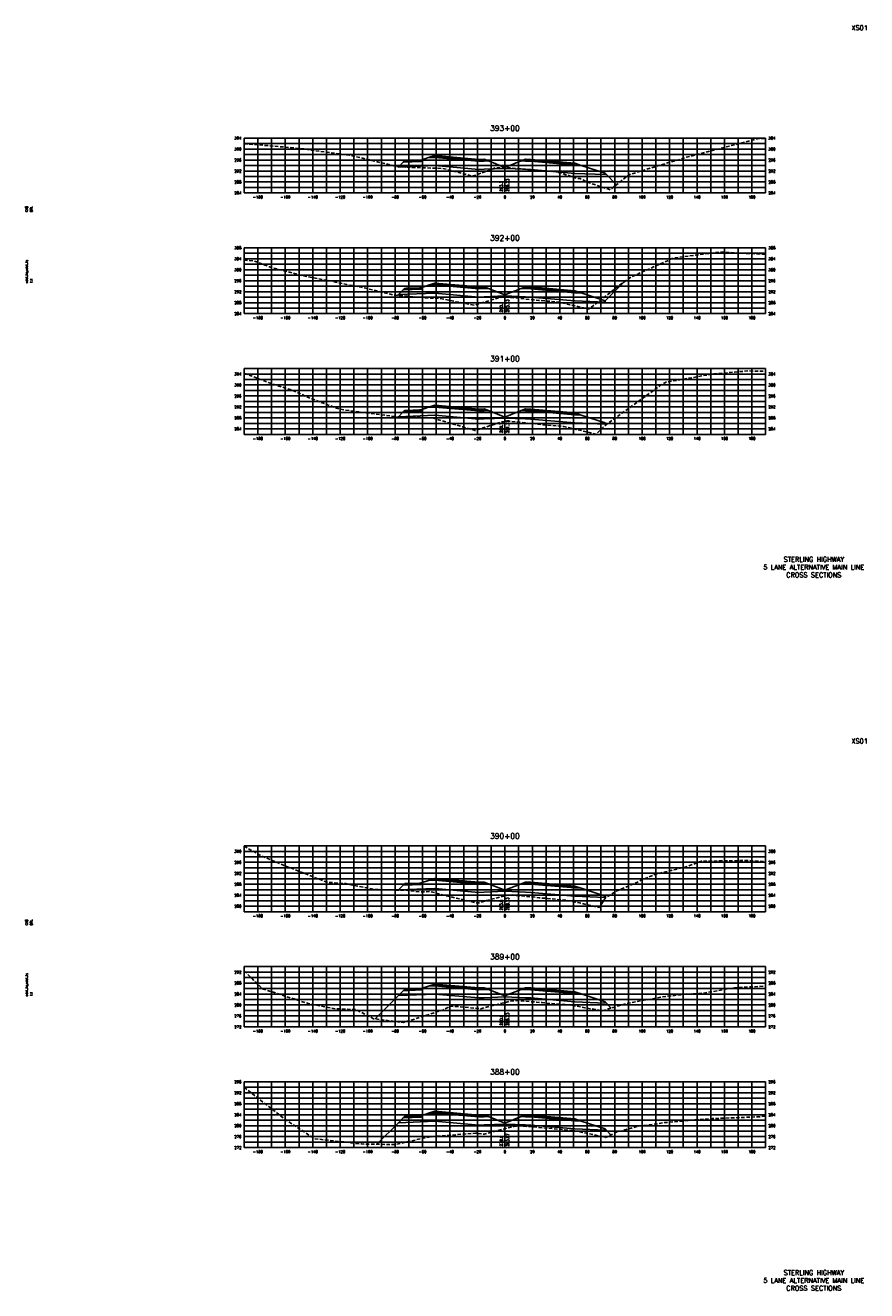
# Model space of a CAD drawing. Extents: x 37 to 10140, y -1968 to 9206.
# Tile 36 of 105: x 6607 to 7220, y 1576 to 2498. Entities that reach past the tile are written whole.
import ezdxf
from ezdxf.enums import TextEntityAlignment as Align

# ---------------------------------------------------------------- set-up
doc = ezdxf.new("R2010")
doc.units = 0
doc.header["$LTSCALE"] = 20
doc.header["$MEASUREMENT"] = 0
doc.linetypes.add('HIDDEN_050%', pattern=[0.1875, 0.125, -0.0625])
for name, color, linetype in [('S-AT-TXT175', 6, 'Continuous'), ('S-AT-TXT80', 1, 'Continuous'), ('XDATUM', 3, 'Continuous'), ('XEG', 1, 'HIDDEN_050%'), ('XFG', 2, 'Continuous'), ('XGRID', 251, 'Continuous'), ('XGRIDT', 2, 'Continuous'), ('XREF-BORDER', 7, 'Continuous')]:
    doc.layers.add(name, color=color, linetype=linetype)
doc.styles.add('L100', font='simplex.shx', dxfattribs={"height": 2})
doc.styles.add('L175', font='ROMANSM.shx', dxfattribs={"height": 3.5})
doc.styles.add('L80', font='ROMANSM.shx', dxfattribs={"height": 1.6})

# ---------------------------------------------------------------- blocks, each defined once
blk = doc.blocks.new('03025_00_att1')
at = {"layer": 'S-AT-TXT175', "style": 'L175'}
for tag, p in [('NUM', (32.402, 20.822)), ('LINE1', (30.64, 1.444)), ('LINE2', (30.64, 1.161)), ('LINE3', (30.64, 0.877))]:
    blk.add_attdef(tag, text='', height=0.175, dxfattribs=at).set_placement(p, align=Align.CENTER)
at = {"layer": 'S-AT-TXT80', "style": 'L80'}
for tag, p in [('DESIGNED', (2.094, 14.201)), ('CHECKED', (2.265, 14.201)), ('DRAFTED', (2.436, 14.201)), ('PCTB', (2.094, 11.605)), ('PSCALE', (2.265, 11.605)), ('PVIEW', (2.436, 11.605))]:
    blk.add_attdef(tag, p, '', height=0.08, rotation=90, dxfattribs=at)

msp = doc.modelspace()

# ---------------------------------------------------------------- linework, layer by layer
at = {"layer": 'XDATUM', "flags": 128}
for points in [[(6878.05, 2395.23), (6878.41, 2394.87), (6905, 2395.94), (6937, 2393.12), (6941, 2393.28), (6956, 2393.88), (6971, 2393.28), (6975, 2393.12), (7007, 2390.3), (7029, 2389.42), (7029, 2390.31), (7037.32, 2381.99)], [(6877.88, 2301.34), (6878.41, 2301.87), (6905, 2302.94), (6937, 2300.12), (6941, 2300.28), (6956, 2300.88), (6971, 2300.28), (6975, 2300.12), (7007, 2297.3), (7029, 2296.42), (7029, 2297.31), (7042.89, 2311.2)], [(6878.27, 2212.73), (6878.41, 2212.87), (6905, 2213.94), (6937, 2211.12), (6941, 2211.28), (6956, 2211.88), (6971, 2211.28), (6975, 2211.12), (7007, 2208.3), (7029, 2207.42), (7029, 2208.31), (7030.09, 2207.22)], [(6878.29, 1867.75), (6878.41, 1867.87), (6905, 1868.94), (6937, 1866.12), (6941, 1866.28), (6956, 1866.88), (6971, 1866.28), (6975, 1866.12), (7007, 1863.3), (7029, 1862.42), (7029, 1863.31), (7029.75, 1862.56)], [(6861.39, 1773.85), (6878.41, 1790.87), (6905, 1791.94), (6937, 1789.12), (6941, 1789.28), (6956, 1789.88), (6971, 1789.28), (6975, 1789.12), (7007, 1786.3), (7029, 1785.42), (7029, 1786.31), (7033.53, 1781.79)], [(6862.73, 1682.48), (6878.41, 1698.16), (6905, 1699.22), (6937, 1696.41), (6941, 1696.57), (6956, 1697.17), (6971, 1696.57), (6975, 1696.41), (7007, 1693.59), (7029, 1692.71), (7029, 1693.6), (7033.26, 1689.34)]]:
    msp.add_lwpolyline(points, dxfattribs=at)
at = {"layer": 'XEG', "flags": 128}
for points in [[(6766, 2411.83), (6774.9, 2411.25), (6800.71, 2408.98), (6808.84, 2408.24), (6816.94, 2406.91), (6842.78, 2403.59), (6868.7, 2397.42), (6876.73, 2395.32), (6884.73, 2394.8), (6910.67, 2393.88), (6928.85, 2389.19), (6932.46, 2388.15), (6944.23, 2392.47), (6946.38, 2393.26), (6949.24, 2394.32), (6950.07, 2394.43), (6954.29, 2394.76), (6956, 2394.6), (6957.69, 2394.44), (6973.68, 2393), (6977.2, 2392.71), (6993.45, 2391.39), (6994.33, 2391.15), (6997.16, 2390.44), (6999.24, 2389.64), (7002.28, 2388.61), (7005.28, 2387.59), (7008.7, 2386.43), (7010.9, 2386.52), (7016.27, 2383.75), (7032.73, 2378.34), (7046.45, 2389.26), (7072.67, 2397.34), (7080.39, 2399.56), (7088.09, 2401.97), (7140.66, 2415.64), (7146, 2415.79)], [(6766, 2327.01), (6772.92, 2326.59), (6785.08, 2321.92), (6806.88, 2316.13), (6830.31, 2311.55), (6840.85, 2309.14), (6850.66, 2307.5), (6874.81, 2301.61), (6900.76, 2299.36), (6908.78, 2299.03), (6920.29, 2296.71), (6933.85, 2294.24), (6937.33, 2295.26), (6951.33, 2299.62), (6952.58, 2299.82), (6956, 2300.13), (6957.02, 2300.23), (6961.57, 2299.74), (6976.13, 2298.09), (6980.74, 2297.71), (6996.07, 2296.37), (6996.95, 2296.13), (6999.84, 2295.33), (7003.24, 2294.5), (7017.33, 2291.31), (7039.86, 2309.02), (7047.42, 2314.46), (7078.61, 2328.46), (7112.11, 2332.86), (7112.57, 2332.92), (7113, 2332.86), (7146, 2331.29)], [(6766, 2244.19), (6767.29, 2244.16), (6785.27, 2237.21), (6801.32, 2232.01), (6815.26, 2225.89), (6835.34, 2218.38), (6858.45, 2215.19), (6878.86, 2212.66), (6903.4, 2211.94), (6925.18, 2205.5), (6931.64, 2203.65), (6934.36, 2202.87), (6939.56, 2204.43), (6953.29, 2209.05), (6954.9, 2209.2), (6956, 2209.32), (6959.05, 2209.66), (6964.45, 2209.09), (6978.69, 2207.57), (6984.08, 2207.06), (6998.14, 2205.81), (6999.02, 2205.65), (7002.08, 2204.97), (7007.95, 2203.65), (7011.98, 2202.65), (7022.42, 2200.06), (7028.67, 2206.19), (7069.64, 2236), (7073.53, 2238.11), (7078.01, 2238.82), (7107.56, 2243.99), (7133.24, 2246.3), (7141.59, 2246.01), (7146, 2246.31)], [(6766, 1899.72), (6778.42, 1892.73), (6792.11, 1886.95), (6808.99, 1880.31), (6826.23, 1873.49), (6840.21, 1872.48), (6860.36, 1868.25), (6885.22, 1867.56), (6894.49, 1866.38), (6902, 1866.71), (6910.47, 1864.3), (6936.29, 1858.25), (6936.97, 1858.52), (6942.88, 1860.27), (6956, 1863.59), (6956.86, 1863.8), (6958.57, 1863.94), (6961.55, 1864.19), (6975.39, 1862.83), (6981.01, 1862.17), (6986.82, 1861.64), (7000.71, 1860.39), (7001.59, 1860.22), (7003.98, 1859.86), (7010.34, 1858.41), (7023.31, 1855.44), (7024.73, 1855.11), (7025.59, 1856.44), (7029.5, 1862.41), (7037.69, 1867.12), (7065.14, 1879.13), (7087.38, 1884.52), (7099.27, 1888.81), (7113.92, 1889.04), (7133.39, 1889.35), (7146, 1888.52)], [(6766, 1808.97), (6779.2, 1795.87), (6800.19, 1789.08), (6813.47, 1784.85), (6831.05, 1781.33), (6847.74, 1780.57), (6860.35, 1773.98), (6882.01, 1771.21), (6910.69, 1780.33), (6916.28, 1783.11), (6921.12, 1782.89), (6938.49, 1781.23), (6951.41, 1784.67), (6956, 1785.76), (6960.43, 1786.82), (6962.02, 1787), (6964.11, 1787.26), (6975.52, 1786.35), (6983.19, 1785.69), (6995.42, 1784.61), (7003.17, 1783.99), (7004.51, 1783.83), (7006.69, 1783.45), (7014.34, 1781.98), (7017.08, 1781.52), (7027.03, 1779.83), (7040.82, 1783.98), (7043.83, 1784.89), (7069.98, 1789.76), (7087.64, 1791.85), (7100.98, 1792.6), (7121.91, 1796.41), (7146, 1797.83)], [(6766, 1724.06), (6767.99, 1722.33), (6796.97, 1699.83), (6817.34, 1686.51), (6851.46, 1682.66), (6876.02, 1682.26), (6900.34, 1687.75), (6934.69, 1690.58), (6934.79, 1690.58), (6934.8, 1690.58), (6934.94, 1690.56), (6940.91, 1689.73), (6946.21, 1691.24), (6951.75, 1692.82), (6956, 1693.83), (6963.29, 1695.55), (6964.82, 1695.73), (6966.58, 1695.92), (6976.57, 1695.09), (6985.94, 1694.28), (6995.3, 1693.46), (7005.57, 1692.45), (7007.07, 1692.29), (7008.74, 1691.99), (7018.95, 1689.81), (7024.79, 1688.48), (7029.41, 1687.44), (7036.61, 1691), (7052.04, 1695.34), (7072.62, 1698.21), (7101.89, 1700.87), (7107.08, 1701.21), (7110.72, 1701.28), (7141.53, 1702.5), (7146, 1702.87)]]:
    msp.add_lwpolyline(points, dxfattribs=at)
at = {"layer": 'XFG', "flags": 128}
for points in [[(6956, 2394.62), (6944.05, 2399.4), (6941, 2399.28), (6937, 2399.12), (6905, 2401.94), (6900.43, 2401.75), (6895, 2399.94), (6895, 2398.94), (6881.96, 2398.42), (6878.41, 2394.87), (6905, 2395.94), (6937, 2393.12), (6941, 2393.28), (6956, 2393.88), (6956, 2394.62)], [(6895, 2399.94), (6894, 2399.9), (6894, 2399.56), (6884, 2399.16), (6884, 2399.5), (6883, 2399.46), (6881.96, 2398.42), (6895, 2398.94), (6895, 2399.94)], [(6894, 2399.9), (6884, 2399.5), (6884, 2399.16), (6894, 2399.56), (6894, 2399.9)], [(6941, 2399.62), (6937, 2399.46), (6905, 2402.28), (6905, 2403.28), (6900.43, 2401.75), (6905, 2401.94), (6937, 2399.12), (6941, 2399.28), (6944.05, 2399.4), (6941, 2400.62), (6941, 2399.62)], [(6941, 2400.62), (6937, 2400.46), (6905, 2403.28), (6905, 2402.94), (6937, 2400.12), (6941, 2400.28), (6941, 2400.62)], [(6941, 2400.28), (6937, 2400.12), (6905, 2402.94), (6905, 2402.28), (6937, 2399.46), (6941, 2399.62), (6941, 2400.28)], [(6956, 2394.62), (6967.96, 2399.4), (6971, 2399.28), (6975, 2399.12), (7007, 2396.3), (7011.57, 2396.12), (7029, 2390.31), (7029, 2389.42), (7007, 2390.3), (6975, 2393.12), (6971, 2393.28), (6956, 2393.88)], [(6971, 2400.62), (6967.96, 2399.4), (6971, 2399.28), (6975, 2399.12), (7007, 2396.3), (7011.57, 2396.12), (7007, 2397.64), (7007, 2396.64), (6975, 2399.46), (6971, 2399.62), (6971, 2400.62)], [(6971, 2400.62), (6971, 2400.28), (6975, 2400.12), (7007, 2397.3), (7007, 2397.64), (6975, 2400.46), (6971, 2400.62)], [(6971, 2400.28), (6971, 2399.62), (6975, 2399.46), (7007, 2396.64), (7007, 2397.3), (6975, 2400.12), (6971, 2400.28)], [(6878.41, 2394.87), (6878.41, 2394.87), (6878.05, 2395.23)], [(7029, 2390.31), (7029, 2390.31), (7037.32, 2381.99)], [(6956, 2301.62), (6944.05, 2306.4), (6941, 2306.28), (6937, 2306.12), (6905, 2308.94), (6900.43, 2308.75), (6895, 2306.94), (6895, 2305.94), (6881.96, 2305.42), (6878.41, 2301.87), (6905, 2302.94), (6937, 2300.12), (6941, 2300.28), (6956, 2300.88), (6956, 2301.62)], [(6895, 2306.94), (6894, 2306.9), (6894, 2306.56), (6884, 2306.16), (6884, 2306.5), (6883, 2306.46), (6881.96, 2305.42), (6895, 2305.94), (6895, 2306.94)], [(6894, 2306.9), (6884, 2306.5), (6884, 2306.16), (6894, 2306.56), (6894, 2306.9)], [(6941, 2306.62), (6937, 2306.46), (6905, 2309.28), (6905, 2310.28), (6900.43, 2308.75), (6905, 2308.94), (6937, 2306.12), (6941, 2306.28), (6944.05, 2306.4), (6941, 2307.62), (6941, 2306.62)], [(6941, 2307.62), (6937, 2307.46), (6905, 2310.28), (6905, 2309.94), (6937, 2307.12), (6941, 2307.28), (6941, 2307.62)], [(6941, 2307.28), (6937, 2307.12), (6905, 2309.94), (6905, 2309.28), (6937, 2306.46), (6941, 2306.62), (6941, 2307.28)], [(6956, 2301.62), (6967.96, 2306.4), (6971, 2306.28), (6975, 2306.12), (7007, 2303.3), (7011.57, 2303.12), (7029, 2297.31), (7029, 2296.42), (7007, 2297.3), (6975, 2300.12), (6971, 2300.28), (6956, 2300.88)], [(6971, 2307.62), (6967.96, 2306.4), (6971, 2306.28), (6975, 2306.12), (7007, 2303.3), (7011.57, 2303.12), (7007, 2304.64), (7007, 2303.64), (6975, 2306.46), (6971, 2306.62), (6971, 2307.62)], [(6971, 2307.62), (6971, 2307.28), (6975, 2307.12), (7007, 2304.3), (7007, 2304.64), (6975, 2307.46), (6971, 2307.62)], [(6971, 2307.28), (6971, 2306.62), (6975, 2306.46), (7007, 2303.64), (7007, 2304.3), (6975, 2307.12), (6971, 2307.28)], [(7029, 2297.31), (7029, 2297.31), (7042.89, 2311.2)], [(6878.41, 2301.87), (6878.41, 2301.87), (6877.88, 2301.34)], [(6956, 2212.62), (6944.05, 2217.4), (6941, 2217.28), (6937, 2217.12), (6905, 2219.94), (6900.43, 2219.75), (6895, 2217.94), (6895, 2216.94), (6881.96, 2216.42), (6878.41, 2212.87), (6905, 2213.94), (6937, 2211.12), (6941, 2211.28), (6956, 2211.88), (6956, 2212.62)], [(6895, 2217.94), (6894, 2217.9), (6894, 2217.56), (6884, 2217.16), (6884, 2217.5), (6883, 2217.46), (6881.96, 2216.42), (6895, 2216.94), (6895, 2217.94)], [(6894, 2217.9), (6884, 2217.5), (6884, 2217.16), (6894, 2217.56), (6894, 2217.9)], [(6941, 2217.62), (6937, 2217.46), (6905, 2220.28), (6905, 2221.28), (6900.43, 2219.75), (6905, 2219.94), (6937, 2217.12), (6941, 2217.28), (6944.05, 2217.4), (6941, 2218.62), (6941, 2217.62)], [(6941, 2218.62), (6937, 2218.46), (6905, 2221.28), (6905, 2220.94), (6937, 2218.12), (6941, 2218.28), (6941, 2218.62)], [(6941, 2218.28), (6937, 2218.12), (6905, 2220.94), (6905, 2220.28), (6937, 2217.46), (6941, 2217.62), (6941, 2218.28)], [(6956, 2212.62), (6967.96, 2217.4), (6971, 2217.28), (6975, 2217.12), (7007, 2214.3), (7011.57, 2214.12), (7029, 2208.31), (7029, 2207.42), (7007, 2208.3), (6975, 2211.12), (6971, 2211.28), (6956, 2211.88)], [(6971, 2218.62), (6967.96, 2217.4), (6971, 2217.28), (6975, 2217.12), (7007, 2214.3), (7011.57, 2214.12), (7007, 2215.64), (7007, 2214.64), (6975, 2217.46), (6971, 2217.62), (6971, 2218.62)], [(6971, 2218.62), (6971, 2218.28), (6975, 2218.12), (7007, 2215.3), (7007, 2215.64), (6975, 2218.46), (6971, 2218.62)], [(6971, 2218.28), (6971, 2217.62), (6975, 2217.46), (7007, 2214.64), (7007, 2215.3), (6975, 2218.12), (6971, 2218.28)], [(6878.41, 2212.87), (6878.41, 2212.87), (6878.27, 2212.73)], [(7029, 2208.31), (7029, 2208.31), (7030.09, 2207.22)], [(6956, 1867.62), (6944.05, 1872.4), (6941, 1872.28), (6937, 1872.12), (6905, 1874.94), (6900.43, 1874.75), (6895, 1872.94), (6895, 1871.94), (6881.96, 1871.42), (6878.41, 1867.87), (6905, 1868.94), (6937, 1866.12), (6941, 1866.28), (6956, 1866.88), (6956, 1867.62)], [(6895, 1872.94), (6894, 1872.9), (6894, 1872.56), (6884, 1872.16), (6884, 1872.5), (6883, 1872.46), (6881.96, 1871.42), (6895, 1871.94), (6895, 1872.94)], [(6894, 1872.9), (6884, 1872.5), (6884, 1872.16), (6894, 1872.56), (6894, 1872.9)], [(6941, 1872.62), (6937, 1872.46), (6905, 1875.28), (6905, 1876.28), (6900.43, 1874.75), (6905, 1874.94), (6937, 1872.12), (6941, 1872.28), (6944.05, 1872.4), (6941, 1873.62), (6941, 1872.62)], [(6941, 1873.62), (6937, 1873.46), (6905, 1876.28), (6905, 1875.94), (6937, 1873.12), (6941, 1873.28), (6941, 1873.62)], [(6941, 1873.28), (6937, 1873.12), (6905, 1875.94), (6905, 1875.28), (6937, 1872.46), (6941, 1872.62), (6941, 1873.28)], [(6971, 1873.62), (6967.96, 1872.4), (6971, 1872.28), (6975, 1872.12), (7007, 1869.3), (7011.57, 1869.12), (7007, 1870.64), (7007, 1869.64), (6975, 1872.46), (6971, 1872.62), (6971, 1873.62)], [(6971, 1873.62), (6971, 1873.28), (6975, 1873.12), (7007, 1870.3), (7007, 1870.64), (6975, 1873.46), (6971, 1873.62)], [(6971, 1873.28), (6971, 1872.62), (6975, 1872.46), (7007, 1869.64), (7007, 1870.3), (6975, 1873.12), (6971, 1873.28)], [(6878.41, 1867.87), (6878.41, 1867.87), (6878.29, 1867.75)], [(6956, 1867.62), (6967.96, 1872.4), (6971, 1872.28), (6975, 1872.12), (7007, 1869.3), (7011.57, 1869.12), (7029, 1863.31), (7029, 1862.42), (7007, 1863.3), (6975, 1866.12), (6971, 1866.28), (6956, 1866.88)], [(7029, 1863.31), (7029, 1863.31), (7029.75, 1862.56)], [(6941, 1795.62), (6937, 1795.46), (6905, 1798.28), (6905, 1799.28), (6900.43, 1797.75), (6905, 1797.94), (6937, 1795.12), (6941, 1795.28), (6944.05, 1795.4), (6941, 1796.62), (6941, 1795.62)], [(6941, 1796.62), (6937, 1796.46), (6905, 1799.28), (6905, 1798.94), (6937, 1796.12), (6941, 1796.28), (6941, 1796.62)], [(6941, 1796.28), (6937, 1796.12), (6905, 1798.94), (6905, 1798.28), (6937, 1795.46), (6941, 1795.62), (6941, 1796.28)], [(6878.41, 1790.87), (6878.41, 1790.87), (6861.39, 1773.85)], [(6956, 1790.62), (6944.05, 1795.4), (6941, 1795.28), (6937, 1795.12), (6905, 1797.94), (6900.43, 1797.75), (6895, 1795.94), (6895, 1794.94), (6881.96, 1794.42), (6878.41, 1790.87), (6905, 1791.94), (6937, 1789.12), (6941, 1789.28), (6956, 1789.88), (6956, 1790.62)], [(6895, 1795.94), (6894, 1795.9), (6894, 1795.56), (6884, 1795.16), (6884, 1795.5), (6883, 1795.46), (6881.96, 1794.42), (6895, 1794.94), (6895, 1795.94)], [(6894, 1795.9), (6884, 1795.5), (6884, 1795.16), (6894, 1795.56), (6894, 1795.9)], [(6956, 1790.62), (6967.96, 1795.4), (6971, 1795.28), (6975, 1795.12), (7007, 1792.3), (7011.57, 1792.12), (7029, 1786.31), (7029, 1785.42), (7007, 1786.3), (6975, 1789.12), (6971, 1789.28), (6956, 1789.88)], [(6971, 1796.62), (6967.96, 1795.4), (6971, 1795.28), (6975, 1795.12), (7007, 1792.3), (7011.57, 1792.12), (7007, 1793.64), (7007, 1792.64), (6975, 1795.46), (6971, 1795.62), (6971, 1796.62)], [(6971, 1796.62), (6971, 1796.28), (6975, 1796.12), (7007, 1793.3), (7007, 1793.64), (6975, 1796.46), (6971, 1796.62)], [(6971, 1796.28), (6971, 1795.62), (6975, 1795.46), (7007, 1792.64), (7007, 1793.3), (6975, 1796.12), (6971, 1796.28)], [(7029, 1786.31), (7029, 1786.31), (7033.53, 1781.79)], [(6878.41, 1698.16), (6878.41, 1698.16), (6862.73, 1682.48)], [(6956, 1697.91), (6944.05, 1702.69), (6941, 1702.57), (6937, 1702.41), (6905, 1705.22), (6900.43, 1705.04), (6895, 1703.23), (6895, 1702.23), (6881.96, 1701.71), (6878.41, 1698.16), (6905, 1699.22), (6937, 1696.41), (6941, 1696.57), (6956, 1697.17), (6956, 1697.91)], [(6895, 1703.23), (6894, 1703.19), (6894, 1702.85), (6884, 1702.45), (6884, 1702.79), (6883, 1702.75), (6881.96, 1701.71), (6895, 1702.23), (6895, 1703.23)], [(6894, 1703.19), (6884, 1702.79), (6884, 1702.45), (6894, 1702.85), (6894, 1703.19)], [(6941, 1702.91), (6937, 1702.75), (6905, 1705.56), (6905, 1706.56), (6900.43, 1705.04), (6905, 1705.22), (6937, 1702.41), (6941, 1702.57), (6944.05, 1702.69), (6941, 1703.91), (6941, 1702.91)], [(6941, 1703.91), (6937, 1703.75), (6905, 1706.56), (6905, 1706.22), (6937, 1703.41), (6941, 1703.57), (6941, 1703.91)], [(6941, 1703.57), (6937, 1703.41), (6905, 1706.22), (6905, 1705.56), (6937, 1702.75), (6941, 1702.91), (6941, 1703.57)], [(6956, 1697.91), (6967.96, 1702.69), (6971, 1702.57), (6975, 1702.41), (7007, 1699.59), (7011.57, 1699.41), (7029, 1693.6), (7029, 1692.71), (7007, 1693.59), (6975, 1696.41), (6971, 1696.57), (6956, 1697.17)], [(6971, 1703.91), (6967.96, 1702.69), (6971, 1702.57), (6975, 1702.41), (7007, 1699.59), (7011.57, 1699.41), (7007, 1700.93), (7007, 1699.93), (6975, 1702.75), (6971, 1702.91), (6971, 1703.91)], [(6971, 1703.91), (6971, 1703.57), (6975, 1703.41), (7007, 1700.59), (7007, 1700.93), (6975, 1703.75), (6971, 1703.91)], [(6971, 1703.57), (6971, 1702.91), (6975, 1702.75), (7007, 1699.93), (7007, 1700.59), (6975, 1703.41), (6971, 1703.57)], [(7029, 1693.6), (7029, 1693.6), (7033.26, 1689.34)]]:
    msp.add_lwpolyline(points, dxfattribs=at)
at = {"layer": 'XGRID'}
for p, q in [((6766, 2376), (6766, 2416)), ((6766, 2416), (7146, 2416)), ((6766, 2412), (7146, 2412)), ((6766, 2408), (7146, 2408)), ((6776, 2376), (6776, 2416)), ((6786, 2376), (6786, 2416)), ((6796, 2376), (6796, 2416)), ((6806, 2376), (6806, 2416)), ((6816, 2376), (6816, 2416)), ((6826, 2376), (6826, 2416)), ((6836, 2376), (6836, 2416)), ((6846, 2376), (6846, 2416)), ((6856, 2376), (6856, 2416)), ((6866, 2376), (6866, 2416)), ((6876, 2376), (6876, 2416)), ((6886, 2376), (6886, 2416)), ((6896, 2376), (6896, 2416)), ((6906, 2376), (6906, 2416)), ((6916, 2376), (6916, 2416)), ((6926, 2376), (6926, 2416)), ((6936, 2376), (6936, 2416)), ((6946, 2376), (6946, 2416)), ((6956, 2376), (6956, 2416)), ((6966, 2376), (6966, 2416)), ((6976, 2376), (6976, 2416)), ((6986, 2376), (6986, 2416)), ((6996, 2376), (6996, 2416)), ((7006, 2376), (7006, 2416)), ((7016, 2376), (7016, 2416)), ((7026, 2376), (7026, 2416)), ((7036, 2376), (7036, 2416)), ((7046, 2376), (7046, 2416)), ((7056, 2376), (7056, 2416)), ((7066, 2376), (7066, 2416)), ((7076, 2376), (7076, 2416)), ((7086, 2376), (7086, 2416)), ((7096, 2376), (7096, 2416)), ((7106, 2376), (7106, 2416)), ((7116, 2376), (7116, 2416)), ((7126, 2376), (7126, 2416)), ((7136, 2376), (7136, 2416)), ((7146, 2376), (7146, 2416)), ((6766, 2404), (7146, 2404)), ((6766, 2400), (7146, 2400)), ((6766, 2396), (7146, 2396)), ((6766, 2392), (7146, 2392)), ((6766, 2388), (7146, 2388)), ((6766, 2384), (7146, 2384)), ((6766, 2380), (7146, 2380)), ((6766, 2376), (7146, 2376)), ((6766, 2288), (6766, 2336)), ((6766, 2336), (7146, 2336)), ((6776, 2288), (6776, 2336)), ((6786, 2288), (6786, 2336)), ((6796, 2288), (6796, 2336)), ((6806, 2288), (6806, 2336)), ((6816, 2288), (6816, 2336)), ((6826, 2288), (6826, 2336)), ((6836, 2288), (6836, 2336)), ((6846, 2288), (6846, 2336)), ((6856, 2288), (6856, 2336)), ((6866, 2288), (6866, 2336)), ((6876, 2288), (6876, 2336)), ((6886, 2288), (6886, 2336)), ((6896, 2288), (6896, 2336)), ((6906, 2288), (6906, 2336)), ((6916, 2288), (6916, 2336)), ((6926, 2288), (6926, 2336)), ((6936, 2288), (6936, 2336)), ((6946, 2288), (6946, 2336)), ((6956, 2288), (6956, 2336)), ((6966, 2288), (6966, 2336)), ((6976, 2288), (6976, 2336)), ((6986, 2288), (6986, 2336)), ((6996, 2288), (6996, 2336)), ((7006, 2288), (7006, 2336)), ((7016, 2288), (7016, 2336)), ((7026, 2288), (7026, 2336)), ((7036, 2288), (7036, 2336)), ((7046, 2288), (7046, 2336)), ((7056, 2288), (7056, 2336)), ((7066, 2288), (7066, 2336)), ((7076, 2288), (7076, 2336)), ((7086, 2288), (7086, 2336)), ((7096, 2288), (7096, 2336)), ((7106, 2288), (7106, 2336)), ((7116, 2288), (7116, 2336)), ((7126, 2288), (7126, 2336)), ((7136, 2288), (7136, 2336)), ((7146, 2288), (7146, 2336)), ((6766, 2332), (7146, 2332)), ((6766, 2328), (7146, 2328)), ((6766, 2324), (7146, 2324)), ((6766, 2320), (7146, 2320)), ((6766, 2316), (7146, 2316)), ((6766, 2312), (7146, 2312)), ((6766, 2308), (7146, 2308)), ((6766, 2304), (7146, 2304)), ((6766, 2300), (7146, 2300)), ((6766, 2296), (7146, 2296)), ((6766, 2292), (7146, 2292)), ((6766, 2288), (7146, 2288)), ((6766, 2200), (6766, 2248)), ((6766, 2248), (7146, 2248)), ((6766, 2244), (7146, 2244)), ((6776, 2200), (6776, 2248)), ((6786, 2200), (6786, 2248)), ((6796, 2200), (6796, 2248)), ((6806, 2200), (6806, 2248)), ((6816, 2200), (6816, 2248)), ((6826, 2200), (6826, 2248)), ((6836, 2200), (6836, 2248)), ((6846, 2200), (6846, 2248)), ((6856, 2200), (6856, 2248)), ((6866, 2200), (6866, 2248)), ((6876, 2200), (6876, 2248)), ((6886, 2200), (6886, 2248)), ((6896, 2200), (6896, 2248)), ((6906, 2200), (6906, 2248)), ((6916, 2200), (6916, 2248)), ((6926, 2200), (6926, 2248)), ((6936, 2200), (6936, 2248)), ((6946, 2200), (6946, 2248)), ((6956, 2200), (6956, 2248)), ((6966, 2200), (6966, 2248)), ((6976, 2200), (6976, 2248)), ((6986, 2200), (6986, 2248)), ((6996, 2200), (6996, 2248)), ((7006, 2200), (7006, 2248)), ((7016, 2200), (7016, 2248)), ((7026, 2200), (7026, 2248)), ((7036, 2200), (7036, 2248)), ((7046, 2200), (7046, 2248)), ((7056, 2200), (7056, 2248)), ((7066, 2200), (7066, 2248)), ((7076, 2200), (7076, 2248)), ((7086, 2200), (7086, 2248)), ((7096, 2200), (7096, 2248)), ((7106, 2200), (7106, 2248)), ((7116, 2200), (7116, 2248)), ((7126, 2200), (7126, 2248)), ((7136, 2200), (7136, 2248)), ((7146, 2200), (7146, 2248)), ((6766, 2240), (7146, 2240)), ((6766, 2236), (7146, 2236)), ((6766, 2232), (7146, 2232)), ((6766, 2228), (7146, 2228)), ((6766, 2224), (7146, 2224)), ((6766, 2220), (7146, 2220)), ((6766, 2216), (7146, 2216)), ((6766, 2212), (7146, 2212)), ((6766, 2208), (7146, 2208)), ((6766, 2204), (7146, 2204)), ((6766, 2200), (7146, 2200)), ((6766, 1852), (6766, 1900)), ((6766, 1900), (7146, 1900)), ((6766, 1896), (7146, 1896)), ((6766, 1892), (7146, 1892)), ((6776, 1852), (6776, 1900)), ((6786, 1852), (6786, 1900)), ((6796, 1852), (6796, 1900)), ((6806, 1852), (6806, 1900)), ((6816, 1852), (6816, 1900)), ((6826, 1852), (6826, 1900)), ((6836, 1852), (6836, 1900)), ((6846, 1852), (6846, 1900)), ((6856, 1852), (6856, 1900)), ((6866, 1852), (6866, 1900)), ((6876, 1852), (6876, 1900)), ((6886, 1852), (6886, 1900)), ((6896, 1852), (6896, 1900)), ((6906, 1852), (6906, 1900)), ((6916, 1852), (6916, 1900)), ((6926, 1852), (6926, 1900)), ((6936, 1852), (6936, 1900)), ((6946, 1852), (6946, 1900)), ((6956, 1852), (6956, 1900)), ((6966, 1852), (6966, 1900)), ((6976, 1852), (6976, 1900)), ((6986, 1852), (6986, 1900)), ((6996, 1852), (6996, 1900)), ((7006, 1852), (7006, 1900)), ((7016, 1852), (7016, 1900)), ((7026, 1852), (7026, 1900)), ((7036, 1852), (7036, 1900)), ((7046, 1852), (7046, 1900)), ((7056, 1852), (7056, 1900)), ((7066, 1852), (7066, 1900)), ((7076, 1852), (7076, 1900)), ((7086, 1852), (7086, 1900)), ((7096, 1852), (7096, 1900)), ((7106, 1852), (7106, 1900)), ((7116, 1852), (7116, 1900)), ((7126, 1852), (7126, 1900)), ((7136, 1852), (7136, 1900)), ((7146, 1852), (7146, 1900)), ((6766, 1888), (7146, 1888)), ((6766, 1884), (7146, 1884)), ((6766, 1880), (7146, 1880)), ((6766, 1876), (7146, 1876)), ((6766, 1872), (7146, 1872)), ((6766, 1868), (7146, 1868)), ((6766, 1864), (7146, 1864)), ((6766, 1860), (7146, 1860)), ((6766, 1856), (7146, 1856)), ((6766, 1852), (7146, 1852)), ((6766, 1768), (6766, 1812)), ((6766, 1812), (7146, 1812)), ((6776, 1768), (6776, 1812)), ((6786, 1768), (6786, 1812)), ((6796, 1768), (6796, 1812)), ((6806, 1768), (6806, 1812)), ((6816, 1768), (6816, 1812)), ((6826, 1768), (6826, 1812)), ((6836, 1768), (6836, 1812)), ((6846, 1768), (6846, 1812)), ((6856, 1768), (6856, 1812)), ((6866, 1768), (6866, 1812)), ((6876, 1768), (6876, 1812)), ((6886, 1768), (6886, 1812)), ((6896, 1768), (6896, 1812)), ((6906, 1768), (6906, 1812)), ((6916, 1768), (6916, 1812)), ((6926, 1768), (6926, 1812)), ((6936, 1768), (6936, 1812)), ((6946, 1768), (6946, 1812)), ((6956, 1768), (6956, 1812)), ((6966, 1768), (6966, 1812)), ((6976, 1768), (6976, 1812)), ((6986, 1768), (6986, 1812)), ((6996, 1768), (6996, 1812)), ((7006, 1768), (7006, 1812)), ((7016, 1768), (7016, 1812)), ((7026, 1768), (7026, 1812)), ((7036, 1768), (7036, 1812)), ((7046, 1768), (7046, 1812)), ((7056, 1768), (7056, 1812)), ((7066, 1768), (7066, 1812)), ((7076, 1768), (7076, 1812)), ((7086, 1768), (7086, 1812)), ((7096, 1768), (7096, 1812)), ((7106, 1768), (7106, 1812)), ((7116, 1768), (7116, 1812)), ((7126, 1768), (7126, 1812)), ((7136, 1768), (7136, 1812)), ((7146, 1768), (7146, 1812)), ((6766, 1808), (7146, 1808)), ((6766, 1804), (7146, 1804)), ((6766, 1800), (7146, 1800)), ((6766, 1796), (7146, 1796)), ((6766, 1792), (7146, 1792)), ((6766, 1788), (7146, 1788)), ((6766, 1784), (7146, 1784)), ((6766, 1780), (7146, 1780)), ((6766, 1776), (7146, 1776)), ((6766, 1772), (7146, 1772)), ((6766, 1768), (7146, 1768)), ((6766, 1680), (6766, 1728)), ((6766, 1728), (7146, 1728)), ((6776, 1680), (6776, 1728)), ((6786, 1680), (6786, 1728)), ((6796, 1680), (6796, 1728)), ((6806, 1680), (6806, 1728)), ((6816, 1680), (6816, 1728)), ((6826, 1680), (6826, 1728)), ((6836, 1680), (6836, 1728)), ((6846, 1680), (6846, 1728)), ((6856, 1680), (6856, 1728)), ((6866, 1680), (6866, 1728)), ((6876, 1680), (6876, 1728)), ((6886, 1680), (6886, 1728)), ((6896, 1680), (6896, 1728)), ((6906, 1680), (6906, 1728)), ((6916, 1680), (6916, 1728)), ((6926, 1680), (6926, 1728)), ((6936, 1680), (6936, 1728)), ((6946, 1680), (6946, 1728)), ((6956, 1680), (6956, 1728)), ((6966, 1680), (6966, 1728)), ((6976, 1680), (6976, 1728)), ((6986, 1680), (6986, 1728)), ((6996, 1680), (6996, 1728)), ((7006, 1680), (7006, 1728)), ((7016, 1680), (7016, 1728)), ((7026, 1680), (7026, 1728)), ((7036, 1680), (7036, 1728)), ((7046, 1680), (7046, 1728)), ((7056, 1680), (7056, 1728)), ((7066, 1680), (7066, 1728)), ((7076, 1680), (7076, 1728)), ((7086, 1680), (7086, 1728)), ((7096, 1680), (7096, 1728)), ((7106, 1680), (7106, 1728)), ((7116, 1680), (7116, 1728)), ((7126, 1680), (7126, 1728)), ((7136, 1680), (7136, 1728)), ((7146, 1680), (7146, 1728)), ((6766, 1724), (7146, 1724)), ((6766, 1720), (7146, 1720)), ((6766, 1716), (7146, 1716)), ((6766, 1712), (7146, 1712)), ((6766, 1708), (7146, 1708)), ((6766, 1704), (7146, 1704)), ((6766, 1700), (7146, 1700)), ((6766, 1696), (7146, 1696)), ((6766, 1692), (7146, 1692)), ((6766, 1688), (7146, 1688)), ((6766, 1684), (7146, 1684)), ((6766, 1680), (7146, 1680))]:
    msp.add_line(p, q, dxfattribs=at)

# ---------------------------------------------------------------- block references
at = {"layer": 'XREF-BORDER'}
ref = msp.add_blockref('03025_00_att1', (6566.45, 2078.23), dxfattribs=dict(at, xscale=20, yscale=20, zscale=20))
ref.add_attrib('LINE1', 'STERLING HIGHWAY', dxfattribs={"layer": 'S-AT-TXT175', "height": 3.5, "style": 'L175'}).set_placement((7181.07, 2107.1), align=Align.CENTER)
ref.add_attrib('LINE2', '5 LANE ALTERNATIVE MAIN LINE', dxfattribs={"layer": 'S-AT-TXT175', "height": 3.5, "style": 'L175'}).set_placement((7181.07, 2101.44), align=Align.CENTER)
ref.add_attrib('LINE3', 'CROSS SECTIONS', dxfattribs={"layer": 'S-AT-TXT175', "height": 3.5, "style": 'L175'}).set_placement((7181.07, 2095.77), align=Align.CENTER)
ref.add_attrib('NUM', 'XS01', dxfattribs={"layer": 'S-AT-TXT175', "height": 3.5, "style": 'L175'}).set_placement((7214.49, 2494.66), align=Align.CENTER)
ref.add_attrib('DESIGNED', 'CAB', (6608.33, 2362.25), dxfattribs={"layer": 'S-AT-TXT80', "height": 1.6, "rotation": 90, "style": 'L80'})
ref.add_attrib('CHECKED', 'DRL', (6611.75, 2362.25), dxfattribs={"layer": 'S-AT-TXT80', "height": 1.6, "rotation": 90, "style": 'L80'})
ref.add_attrib('PCTB', 'adot_hs,adot_fs', (6608.33, 2310.32), dxfattribs={"layer": 'S-AT-TXT80', "height": 1.6, "rotation": 90, "style": 'L80'})
ref.add_attrib('PSCALE', '1:1', (6611.75, 2310.32), dxfattribs={"layer": 'S-AT-TXT80', "height": 1.6, "rotation": 90, "style": 'L80'})
ref = msp.add_blockref('03025_00_att1', (6566.45, 1558.23), dxfattribs=dict(at, xscale=20, yscale=20, zscale=20))
ref.add_attrib('LINE1', 'STERLING HIGHWAY', dxfattribs={"layer": 'S-AT-TXT175', "height": 3.5, "style": 'L175'}).set_placement((7181.07, 1587.1), align=Align.CENTER)
ref.add_attrib('LINE2', '5 LANE ALTERNATIVE MAIN LINE', dxfattribs={"layer": 'S-AT-TXT175', "height": 3.5, "style": 'L175'}).set_placement((7181.07, 1581.44), align=Align.CENTER)
ref.add_attrib('LINE3', 'CROSS SECTIONS', dxfattribs={"layer": 'S-AT-TXT175', "height": 3.5, "style": 'L175'}).set_placement((7181.07, 1575.77), align=Align.CENTER)
ref.add_attrib('NUM', 'XS01', dxfattribs={"layer": 'S-AT-TXT175', "height": 3.5, "style": 'L175'}).set_placement((7214.49, 1974.66), align=Align.CENTER)
ref.add_attrib('DESIGNED', 'CAB', (6608.33, 1842.25), dxfattribs={"layer": 'S-AT-TXT80', "height": 1.6, "rotation": 90, "style": 'L80'})
ref.add_attrib('CHECKED', 'DRL', (6611.75, 1842.25), dxfattribs={"layer": 'S-AT-TXT80', "height": 1.6, "rotation": 90, "style": 'L80'})
ref.add_attrib('PCTB', 'adot_hs,adot_fs', (6608.33, 1790.32), dxfattribs={"layer": 'S-AT-TXT80', "height": 1.6, "rotation": 90, "style": 'L80'})
ref.add_attrib('PSCALE', '1:1', (6611.75, 1790.32), dxfattribs={"layer": 'S-AT-TXT80', "height": 1.6, "rotation": 90, "style": 'L80'})

# ---------------------------------------------------------------- texts
at = {"layer": 'XGRIDT', "style": 'L100'}
for s, p in [('304', (6764, 2416)), ('300', (6764, 2408)), ('296', (6764, 2400)), ('292', (6764, 2392)), ('288', (6764, 2384)), ('284', (6764, 2376)), ('308', (6764, 2336)), ('304', (6764, 2328)), ('300', (6764, 2320)), ('296', (6764, 2312)), ('292', (6764, 2304)), ('288', (6764, 2296)), ('284', (6764, 2288)), ('304', (6764, 2244)), ('300', (6764, 2236)), ('296', (6764, 2228)), ('292', (6764, 2220)), ('288', (6764, 2212)), ('284', (6764, 2204)), ('300', (6764, 1896)), ('296', (6764, 1888)), ('292', (6764, 1880)), ('288', (6764, 1872)), ('284', (6764, 1864)), ('280', (6764, 1856)), ('292', (6764, 1808)), ('288', (6764, 1800)), ('284', (6764, 1792)), ('280', (6764, 1784)), ('276', (6764, 1776)), ('272', (6764, 1768)), ('296', (6764, 1728)), ('292', (6764, 1720)), ('288', (6764, 1712)), ('284', (6764, 1704)), ('280', (6764, 1696)), ('276', (6764, 1688)), ('272', (6764, 1680))]:
    msp.add_text(s, height=2, dxfattribs=at).set_placement(p, align=Align.MIDDLE_RIGHT)
for s, p in [('393+00', (6956, 2420)), ('392+00', (6956, 2340)), ('391+00', (6956, 2252)), ('390+00', (6956, 1904)), ('389+00', (6956, 1816)), ('388+00', (6956, 1732))]:
    msp.add_text(s, height=4, dxfattribs=at).set_placement(p, align=Align.BOTTOM_CENTER)
for s, p in [('304', (7148, 2416)), ('300', (7148, 2408)), ('296', (7148, 2400)), ('292', (7148, 2392)), ('288', (7148, 2384)), ('284', (7148, 2376)), ('308', (7148, 2336)), ('304', (7148, 2328)), ('300', (7148, 2320)), ('296', (7148, 2312)), ('292', (7148, 2304)), ('288', (7148, 2296)), ('284', (7148, 2288)), ('304', (7148, 2244)), ('300', (7148, 2236)), ('296', (7148, 2228)), ('292', (7148, 2220)), ('288', (7148, 2212)), ('284', (7148, 2204)), ('300', (7148, 1896)), ('296', (7148, 1888)), ('292', (7148, 1880)), ('288', (7148, 1872)), ('284', (7148, 1864)), ('280', (7148, 1856)), ('292', (7148, 1808)), ('288', (7148, 1800)), ('284', (7148, 1792)), ('280', (7148, 1784)), ('276', (7148, 1776)), ('272', (7148, 1768)), ('296', (7148, 1728)), ('292', (7148, 1720)), ('288', (7148, 1712)), ('284', (7148, 1704)), ('280', (7148, 1696)), ('276', (7148, 1688)), ('272', (7148, 1680))]:
    msp.add_text(s, height=2, dxfattribs=at).set_placement(p, align=Align.MIDDLE_LEFT)
for s, p in [('293.3', (6955, 2377)), ('290.1', (6955, 2289)), ('286.7', (6955, 2201)), ('283.8', (6955, 1853)), ('280.9', (6955, 1769)), ('278.9', (6955, 1681))]:
    msp.add_text(s, height=2, rotation=90, dxfattribs=at).set_placement(p, align=Align.BOTTOM_LEFT)
for s, p in [('296.23', (6957, 2377)), ('293.73', (6957, 2289)), ('291.23', (6957, 2201)), ('288.73', (6957, 1853)), ('286.23', (6957, 1769)), ('283.87', (6957, 1681))]:
    msp.add_text(s, height=2, rotation=90, dxfattribs=at).set_placement(p, align=Align.TOP_LEFT)
for s, p in [('-180', (6776, 2374)), ('-160', (6796, 2374)), ('-140', (6816, 2374)), ('-120', (6836, 2374)), ('-100', (6856, 2374)), ('-80', (6876, 2374)), ('-60', (6896, 2374)), ('-40', (6916, 2374)), ('-20', (6936, 2374)), ('0', (6956, 2374)), ('20', (6976, 2374)), ('40', (6996, 2374)), ('60', (7016, 2374)), ('80', (7036, 2374)), ('100', (7056, 2374)), ('120', (7076, 2374)), ('140', (7096, 2374)), ('160', (7116, 2374)), ('180', (7136, 2374)), ('-180', (6776, 2286)), ('-160', (6796, 2286)), ('-140', (6816, 2286)), ('-120', (6836, 2286)), ('-100', (6856, 2286)), ('-80', (6876, 2286)), ('-60', (6896, 2286)), ('-40', (6916, 2286)), ('-20', (6936, 2286)), ('0', (6956, 2286)), ('20', (6976, 2286)), ('40', (6996, 2286)), ('60', (7016, 2286)), ('80', (7036, 2286)), ('100', (7056, 2286)), ('120', (7076, 2286)), ('140', (7096, 2286)), ('160', (7116, 2286)), ('180', (7136, 2286)), ('-180', (6776, 2198)), ('-160', (6796, 2198)), ('-140', (6816, 2198)), ('-120', (6836, 2198)), ('-100', (6856, 2198)), ('-80', (6876, 2198)), ('-60', (6896, 2198)), ('-40', (6916, 2198)), ('-20', (6936, 2198)), ('0', (6956, 2198)), ('20', (6976, 2198)), ('40', (6996, 2198)), ('60', (7016, 2198)), ('80', (7036, 2198)), ('100', (7056, 2198)), ('120', (7076, 2198)), ('140', (7096, 2198)), ('160', (7116, 2198)), ('180', (7136, 2198)), ('-180', (6776, 1850)), ('-160', (6796, 1850)), ('-140', (6816, 1850)), ('-120', (6836, 1850)), ('-100', (6856, 1850)), ('-80', (6876, 1850)), ('-60', (6896, 1850)), ('-40', (6916, 1850)), ('-20', (6936, 1850)), ('0', (6956, 1850)), ('20', (6976, 1850)), ('40', (6996, 1850)), ('60', (7016, 1850)), ('80', (7036, 1850)), ('100', (7056, 1850)), ('120', (7076, 1850)), ('140', (7096, 1850)), ('160', (7116, 1850)), ('180', (7136, 1850)), ('-180', (6776, 1766)), ('-160', (6796, 1766)), ('-140', (6816, 1766)), ('-120', (6836, 1766)), ('-100', (6856, 1766)), ('-80', (6876, 1766)), ('-60', (6896, 1766)), ('-40', (6916, 1766)), ('-20', (6936, 1766)), ('0', (6956, 1766)), ('20', (6976, 1766)), ('40', (6996, 1766)), ('60', (7016, 1766)), ('80', (7036, 1766)), ('100', (7056, 1766)), ('120', (7076, 1766)), ('140', (7096, 1766)), ('160', (7116, 1766)), ('180', (7136, 1766)), ('-180', (6776, 1678)), ('-160', (6796, 1678)), ('-140', (6816, 1678)), ('-120', (6836, 1678)), ('-100', (6856, 1678)), ('-80', (6876, 1678)), ('-60', (6896, 1678)), ('-40', (6916, 1678)), ('-20', (6936, 1678)), ('0', (6956, 1678)), ('20', (6976, 1678)), ('40', (6996, 1678)), ('60', (7016, 1678)), ('80', (7036, 1678)), ('100', (7056, 1678)), ('120', (7076, 1678)), ('140', (7096, 1678)), ('160', (7116, 1678)), ('180', (7136, 1678))]:
    msp.add_text(s, height=2, dxfattribs=at).set_placement(p, align=Align.TOP_CENTER)

doc.saveas('drawing.dxf')
